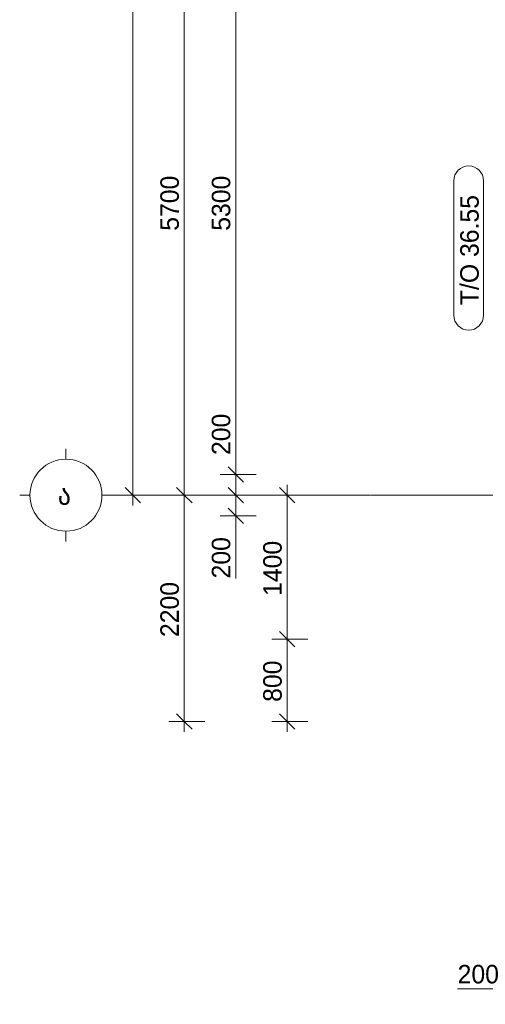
# Model space of a CAD drawing. Header units: millimetres. Extents: x -5900 to 46500, y -6400 to 34843.
# Tile 1 of 15: x -5900 to -1374, y -4950 to 4623. Entities that reach past the tile are written whole.
import ezdxf

# ---------------------------------------------------------------- set-up
doc = ezdxf.new("R2010")
doc.units = ezdxf.units.MM
doc.linetypes.add('StructuralPlan-L11$0$Grid Line', pattern=[22.225, 12.7, -3.175, 3.175, -3.175])
for name, color, linetype, lineweight in [('S - LINE', 7, 'Continuous', 20), ('StructuralPlan-L11$0$A-010-D_DIM', 7, 'Continuous', 5), ('StructuralPlan-L11$0$A-010-D_DIM-100', 7, 'Continuous', 5), ('StructuralPlan-L11$0$S-280-A_STRUCT_FRAME', 7, 'Continuous', 5), ('StructuralPlan-L11$0$Z-030-M_GRID', 7, 'Continuous', 5), ('StructuralPlan-L11$0$Z-033_T_GRIDREF', 7, 'Continuous', 5)]:
    doc.layers.add(name, color=color, linetype=linetype, lineweight=lineweight)
doc.styles.add('StructuralPlan-L11$0$Cubicon', font='Cubicon.ttf', dxfattribs={"height": 200})
doc.styles.add('StructuralPlan-L11$0$Cubicon_2', font='Cubicon.ttf', dxfattribs={"height": 180})
doc.dimstyles.new('StructuralPlan-L11$0$CUB_DIM_1_8', dxfattribs={"dimscale": 304.8, "dimtxt": 181.601257, "dimasz": 0.492126, "dimexe": 0.492126, "dimexo": 0.0625, "dimgap": 0, "dimtad": 1, "dimdec": 0, "dimzin": 0, "dimdsep": 46, "dimtxsty": 'StructuralPlan-L11$0$Cubicon_2', "dimblk1": 'StructuralPlan-L11$0$_Oblique', "dimblk2": 'StructuralPlan-L11$0$_Oblique', "dimsah": 1, "dimcen": 0.09, "dimdle": 0.328084, "dimazin": 0, "dimtfac": 1, "dimtdec": 4, "dimtix": 1, "dimtmove": 0, "dimatfit": 3, "dimfxl": 0.656168, "dimfxlon": 1, "dimtvp": 1, "dimtolj": 1, "dimtzin": 0, "dimarcsym": 2})
doc.dimstyles.new('StructuralPlan-L11$0$CUB_DIM_1_8_1', dxfattribs={"dimscale": 304.8, "dimtxt": 181.601257, "dimasz": 0.492126, "dimexe": 0.492126, "dimexo": 0.0625, "dimgap": 0, "dimtad": 1, "dimdec": 0, "dimzin": 0, "dimdsep": 46, "dimtxsty": 'StructuralPlan-L11$0$Cubicon_2', "dimblk1": 'StructuralPlan-L11$0$_Oblique', "dimblk2": 'StructuralPlan-L11$0$_Oblique', "dimsah": 1, "dimcen": 0.09, "dimdle": 0.328084, "dimazin": 0, "dimtfac": 1, "dimtdec": 4, "dimtix": 1, "dimtmove": 1, "dimatfit": 3, "dimfxl": 0.656168, "dimfxlon": 1, "dimtvp": 1, "dimtolj": 1, "dimtzin": 0, "dimarcsym": 2})

# ---------------------------------------------------------------- blocks, each defined once
blk = doc.blocks.new('StructuralPlan-L11$0$Grid - 00_CUB_ღერძის თავი-752507-L11')
at = {"layer": 'StructuralPlan-L11$0$Z-033_T_GRIDREF'}
for p, q in [((0, 3.5), (0, 4.5)), ((-3.5, 0), (-4.5, 0)), ((3.5, 0), (4.5, 0)), ((0, -3.5), (0, -4.5))]:
    blk.add_line(p, q, dxfattribs=at)
blk.add_circle((0, 0), 3.5, dxfattribs=at)
blk = doc.blocks.new('StructuralPlan-L11$0$DIMBLOCK55-L11')
at = {"layer": 'StructuralPlan-L11$0$A-010-D_DIM-100', "transparency": 16777216}
for p, q in [((-4800, 17400), (-4875, 17475)), ((-4800, -100), (-4800, 17500)), ((-4800, 17400), (-5000, 17400)), ((-4800, 17400), (-4725, 17325)), ((-4800, 17400), (-4650, 17400)), ((-4800, 0), (-4875, 75)), ((-4800, 0), (-5000, 0)), ((-4800, 0), (-4725, -75)), ((-4800, 0), (-4650, 0))]:
    blk.add_line(p, q, dxfattribs=at)
at = {"layer": 'StructuralPlan-L11$0$A-010-D_DIM-100', "color": 0, "transparency": 16777216, "insert": (-5033.1, 8350.8), "char_height": 180, "width": 838.16, "attachment_point": 1, "rotation": 90, "line_spacing_factor": 0.931288, "style": 'StructuralPlan-L11$0$Cubicon_2'}
blk.add_mtext('17400', dxfattribs=at)
blk = doc.blocks.new('StructuralPlan-L11$0$_Oblique')
at = {"color": 0, "linetype": 'ByBlock', "lineweight": -2}
blk.add_line((-0.5, -0.5), (0.5, 0.5), dxfattribs=at)
blk = doc.blocks.new('StructuralPlan-L11$0$DIMBLOCK56-L11')
at = {"layer": 'StructuralPlan-L11$0$A-010-D_DIM-100', "transparency": 16777216}
for p, q in [((-4300, 5700), (-4375, 5775)), ((-4300, 5700), (-4500, 5700)), ((-4300, -100), (-4300, 5700)), ((-4300, 5700), (-4225, 5625)), ((-4300, 5700), (-4150, 5700)), ((-4300, 0), (-4375, 75)), ((-4300, 0), (-4500, 0)), ((-4300, 0), (-4225, -75)), ((-4300, 0), (-4150, 0))]:
    blk.add_line(p, q, dxfattribs=at)
at = {"layer": 'StructuralPlan-L11$0$A-010-D_DIM-100', "color": 0, "transparency": 16777216, "insert": (-4533.1, 2570.6), "char_height": 180, "width": 670.528, "attachment_point": 1, "rotation": 90, "line_spacing_factor": 0.931288, "style": 'StructuralPlan-L11$0$Cubicon_2'}
blk.add_mtext('5700', dxfattribs=at)
blk = doc.blocks.new('StructuralPlan-L11$0$DIMBLOCK59-L11')
at = {"layer": 'StructuralPlan-L11$0$A-010-D_DIM-100', "transparency": 16777216}
for p, q in [((-3800, 0), (-3875, 75)), ((-3800, 0), (-4000, 0)), ((-3800, -300), (-3800, 0)), ((-3800, 0), (-3725, -75)), ((-3800, 0), (-3650, 0)), ((-3800, -200), (-3875, -125)), ((-3800, -290.5), (-3800, -100)), ((-3800, -200), (-3950, -200)), ((-3800, -200), (-3725, -275)), ((-3800, -200), (-3600, -200)), ((-3800, -809.5), (-3800, -290.5))]:
    blk.add_line(p, q, dxfattribs=at)
at = {"layer": 'StructuralPlan-L11$0$A-010-D_DIM-100', "color": 0, "transparency": 16777216, "insert": (-4033.1, -809.5), "char_height": 180, "width": 502.896, "attachment_point": 1, "rotation": 90, "line_spacing_factor": 0.931288, "style": 'StructuralPlan-L11$0$Cubicon_2'}
blk.add_mtext('200', dxfattribs=at)
blk = doc.blocks.new('StructuralPlan-L11$0$DIMBLOCK60-L11')
at = {"layer": 'StructuralPlan-L11$0$A-010-D_DIM-100', "transparency": 16777216}
for p, q in [((-3800, 809.5), (-3800, 290.5)), ((-3800, 290.5), (-3800, 100)), ((-3800, 200), (-3950, 200)), ((-3800, 200), (-3875, 275)), ((-3800, 0), (-3800, 200)), ((-3800, 200), (-3725, 125)), ((-3800, 200), (-3600, 200)), ((-3800, 0), (-3875, 75)), ((-3800, 0), (-4000, 0)), ((-3800, 0), (-3725, -75)), ((-3800, 0), (-3650, 0))]:
    blk.add_line(p, q, dxfattribs=at)
at = {"layer": 'StructuralPlan-L11$0$A-010-D_DIM-100', "color": 0, "transparency": 16777216, "insert": (-4033.1, 390.5), "char_height": 180, "width": 502.896, "attachment_point": 1, "rotation": 90, "line_spacing_factor": 0.931288, "style": 'StructuralPlan-L11$0$Cubicon_2'}
blk.add_mtext('200', dxfattribs=at)
blk = doc.blocks.new('StructuralPlan-L11$0$DIMBLOCK61-L11')
at = {"layer": 'StructuralPlan-L11$0$A-010-D_DIM-100', "transparency": 16777216}
for p, q in [((-3800, 5500), (-3875, 5575)), ((-3800, 5500), (-3950, 5500)), ((-3800, 200), (-3800, 5500)), ((-3800, 5500), (-3725, 5425)), ((-3800, 5500), (-3600, 5500)), ((-3800, 200), (-3950, 200)), ((-3800, 200), (-3875, 275)), ((-3800, 200), (-3725, 125)), ((-3800, 200), (-3600, 200))]:
    blk.add_line(p, q, dxfattribs=at)
at = {"layer": 'StructuralPlan-L11$0$A-010-D_DIM-100', "color": 0, "transparency": 16777216, "insert": (-4033.1, 2570.6), "char_height": 180, "width": 670.528, "attachment_point": 1, "rotation": 90, "line_spacing_factor": 0.931288, "style": 'StructuralPlan-L11$0$Cubicon_2'}
blk.add_mtext('5300', dxfattribs=at)
blk = doc.blocks.new('StructuralPlan-L11$0$DIMBLOCK137-L11')
at = {"layer": 'StructuralPlan-L11$0$A-010-D_DIM-100', "transparency": 16777216}
for p, q in [((-4300, -2300), (-4300, 100)), ((-4300, 0), (-4375, 75)), ((-4300, 0), (-4500, 0)), ((-4300, 0), (-4225, -75)), ((-4300, 0), (-4150, 0)), ((-4300, -2200), (-4450, -2200)), ((-4300, -2200), (-4375, -2125)), ((-4300, -2200), (-4225, -2275)), ((-4300, -2200), (-4100, -2200))]:
    blk.add_line(p, q, dxfattribs=at)
at = {"layer": 'StructuralPlan-L11$0$A-010-D_DIM-100', "color": 0, "transparency": 16777216, "insert": (-4533.1, -1379.4), "char_height": 180, "width": 670.528, "attachment_point": 1, "rotation": 90, "line_spacing_factor": 0.931288, "style": 'StructuralPlan-L11$0$Cubicon_2'}
blk.add_mtext('2200', dxfattribs=at)
blk = doc.blocks.new('StructuralPlan-L11$0$DIMBLOCK197-L11')
at = {"layer": 'StructuralPlan-L11$0$A-010-D_DIM-100', "transparency": 16777216}
for p, q in [((-3300, -1400), (-3375, -1325)), ((-3300, -1400), (-3450, -1400)), ((-3300, -2300), (-3300, -1400)), ((-3300, -1400), (-3225, -1475)), ((-3300, -1400), (-3100, -1400)), ((-3300, -2200), (-3450, -2200)), ((-3300, -2200), (-3375, -2125)), ((-3300, -2200), (-3225, -2275)), ((-3300, -2200), (-3100, -2200))]:
    blk.add_line(p, q, dxfattribs=at)
at = {"layer": 'StructuralPlan-L11$0$A-010-D_DIM-100', "color": 0, "transparency": 16777216, "insert": (-3533.1, -2009.5), "char_height": 180, "width": 502.896, "attachment_point": 1, "rotation": 90, "line_spacing_factor": 0.931288, "style": 'StructuralPlan-L11$0$Cubicon_2'}
blk.add_mtext('800', dxfattribs=at)
blk = doc.blocks.new('StructuralPlan-L11$0$DIMBLOCK198-L11')
at = {"layer": 'StructuralPlan-L11$0$A-010-D_DIM-100', "transparency": 16777216}
for p, q in [((-3300, -1400), (-3300, 100)), ((-3300, 0), (-3375, 75)), ((-3300, 0), (-3500, 0)), ((-3300, 0), (-3225, -75)), ((-3300, 0), (-3150, 0)), ((-3300, -1400), (-3375, -1325)), ((-3300, -1400), (-3450, -1400)), ((-3300, -1400), (-3225, -1475)), ((-3300, -1400), (-3100, -1400))]:
    blk.add_line(p, q, dxfattribs=at)
at = {"layer": 'StructuralPlan-L11$0$A-010-D_DIM-100', "color": 0, "transparency": 16777216, "insert": (-3533.1, -979.4), "char_height": 180, "width": 670.528, "attachment_point": 1, "rotation": 90, "line_spacing_factor": 0.931288, "style": 'StructuralPlan-L11$0$Cubicon_2'}
blk.add_mtext('1400', dxfattribs=at)
blk = doc.blocks.new('StructuralPlan-L11$0$DIMBLOCK201-L11')
at = {"layer": 'StructuralPlan-L11$0$A-010-D_DIM-100', "transparency": 16777216}
for p, q in [((-1000, -4800), (-1000, -4600)), ((-800, -4800), (-800, -4600)), ((-1000, -4800), (-925, -4725)), ((-800, -4800), (-725, -4725)), ((-1643.3, -4800), (-1124.2, -4800)), ((-1124.2, -4800), (-900, -4800)), ((-1100, -4800), (-800, -4800)), ((-1000, -4800), (-1075, -4875)), ((-1000, -4800), (-1000, -4950)), ((-800, -4800), (-875, -4875)), ((-800, -4800), (-800, -4950))]:
    blk.add_line(p, q, dxfattribs=at)
at = {"layer": 'StructuralPlan-L11$0$A-010-D_DIM-100', "color": 0, "transparency": 16777216, "insert": (-1643.3, -4566.9), "char_height": 180, "width": 502.896, "attachment_point": 1, "line_spacing_factor": 0.931288, "style": 'StructuralPlan-L11$0$Cubicon_2'}
blk.add_mtext('200', dxfattribs=at)
blk = doc.blocks.new('StructuralPlan-L11$0$00_CUB_რიგელის თეგი_ზედა ნიშნული_კვეთი_მარკირება - მარკირება-კვეთი-ნიშნული-1405924-L11')
at = {"layer": 'StructuralPlan-L11$0$S-280-A_STRUCT_FRAME'}
for p, q in [((6.541, 3.047), (-6.541, 3.047)), ((-6.541, 0.156), (6.541, 0.156))]:
    blk.add_line(p, q, dxfattribs=at)
for centre, start, end in [((-6.541, 1.602), 90, 270), ((6.541, 1.602), 270, 90)]:
    blk.add_arc(centre, 1.445, start, end, dxfattribs=at)
blk = doc.blocks.new('StructuralPlan-L11')
at = {"layer": 'StructuralPlan-L11$0$Z-030-M_GRID', "linetype": 'StructuralPlan-L11$0$Grid Line'}
blk.add_line((45600, 0), (-5000, 0), dxfattribs=at)
at = {"layer": 'StructuralPlan-L11$0$S-280-A_STRUCT_FRAME', "xscale": 99.99999999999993, "yscale": 99.99999999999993, "zscale": 99.99999999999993, "rotation": 90.00000000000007}
blk.add_blockref('StructuralPlan-L11$0$00_CUB_რიგელის თეგი_ზედა ნიშნული_კვეთი_მარკირება - მარკირება-კვეთი-ნიშნული-1405924-L11', (-1375.7, 2402.7), dxfattribs=at)
at = {"layer": 'StructuralPlan-L11$0$Z-033_T_GRIDREF', "xscale": 99.99999999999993, "yscale": 99.99999999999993, "zscale": 99.99999999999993, "rotation": 89.99999999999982}
blk.add_blockref('StructuralPlan-L11$0$Grid - 00_CUB_ღერძის თავი-752507-L11', (-5450, 0), dxfattribs=at)
at = {"layer": 'StructuralPlan-L11$0$S-280-A_STRUCT_FRAME', "insert": (-1618.1, 1847.8), "char_height": 180, "width": 1330.801, "attachment_point": 1, "rotation": 90, "style": 'StructuralPlan-L11$0$Cubicon_2'}
blk.add_mtext('T/O 36.55', dxfattribs=at)
at = {"layer": 'StructuralPlan-L11$0$Z-033_T_GRIDREF', "insert": (-5529.9, 107.1), "char_height": 200, "width": 192.405, "attachment_point": 1, "style": 'StructuralPlan-L11$0$Cubicon'}
blk.add_mtext('\\fCubicon|b0|i0|c254|p2|;ა', dxfattribs=at)
at = {"layer": 'StructuralPlan-L11$0$A-010-D_DIM'}
for base, p1, p2, override, picture, middle in [((-4800, 17400), (-5000, 0), (-5000, 17400), {"dimpost": '<>', "dimfxl": 17399.999996}, 'StructuralPlan-L11$0$DIMBLOCK55-L11', (-4891.8, 8700)), ((-4300, 5700), (-4500, 0), (-4500, 5700), {"dimpost": '<>', "dimfxl": 5700.000079}, 'StructuralPlan-L11$0$DIMBLOCK56-L11', (-4391.8, 2850)), ((-3800, 5500), (-3600, 200), (-3600, 5500), {"dimpost": '<>', "dimfxl": 5300.000079}, 'StructuralPlan-L11$0$DIMBLOCK61-L11', (-3891.9, 2850)), ((-4300, 0), (-4100, -2200), (-4500, 0), {"dimpost": '<>', "dimfxl": 2236.067677}, 'StructuralPlan-L11$0$DIMBLOCK137-L11', (-4391.8, -1100)), ((-3300, 0), (-3100, -1400), (-3500, 0), {"dimpost": '<>', "dimfxl": 1456.021684}, 'StructuralPlan-L11$0$DIMBLOCK198-L11', (-3391.8, -700)), ((-3300, -1400), (-3100, -2200), (-3100, -1400), {"dimpost": '<>', "dimfxl": 800}, 'StructuralPlan-L11$0$DIMBLOCK197-L11', (-3391.8, -1800))]:
    dim = blk.add_linear_dim(base=base, p1=p1, p2=p2, angle=90, dimstyle='StructuralPlan-L11$0$CUB_DIM_1_8', override=override, dxfattribs=at)
    dim.commit()
    dim.dimension.update_dxf_attribs({"geometry": picture, "text_midpoint": middle})
for base, p1, p2, picture, middle in [((-3800, 200), (-4000, 0), (-3600, 200), 'StructuralPlan-L11$0$DIMBLOCK60-L11', (-3913.1, 641.9)), ((-3800, 0), (-3600, -200), (-4000, 0), 'StructuralPlan-L11$0$DIMBLOCK59-L11', (-3913.1, -558.1))]:
    dim = blk.add_linear_dim(base=base, p1=p1, p2=p2, angle=90, dimstyle='StructuralPlan-L11$0$CUB_DIM_1_8_1', override={"dimpost": '<>', "dimfxl": 447.213595}, dxfattribs=at)
    dim.commit()
    dim.dimension.update_dxf_attribs({"geometry": picture, "text_midpoint": middle, "dimtype": 128, "text_rotation": 90})
dim = blk.add_linear_dim(base=(-800, -4800), p1=(-1000, -4600), p2=(-800, -4600), dimstyle='StructuralPlan-L11$0$CUB_DIM_1_8_1', override={"dimpost": '<>', "dimfxl": 200}, dxfattribs=at)
dim.commit()
dim.dimension.update_dxf_attribs({"geometry": 'StructuralPlan-L11$0$DIMBLOCK201-L11', "text_midpoint": (-1391.8, -4686.9), "dimtype": 128})

msp = doc.modelspace()

# ---------------------------------------------------------------- block references
at = {"layer": 'S - LINE'}
msp.add_blockref('StructuralPlan-L11', (0, 0), dxfattribs=at)

doc.saveas('drawing.dxf')
